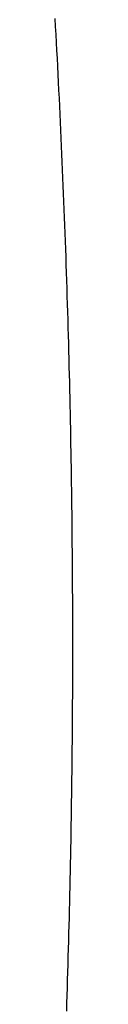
# Model space of a CAD drawing. Extents: x 668 to 3164, y 1007 to 2724.
# Tile 56 of 152: x 2081.459 to 2081.9, y 1864.101 to 1888.706. Entities that reach past the tile are written whole.
import ezdxf

# ---------------------------------------------------------------- set-up
doc = ezdxf.new("R2010")
doc.units = 0
doc.layers.add('KF_GRAVIS_12_LEFT', color=7, linetype='CONTINUOUS')

# ---------------------------------------------------------------- blocks, each defined once
blk = doc.blocks.new('KF_GRAVIS_12_LEFT')
at = {"layer": 'KF_GRAVIS_12_LEFT'}
blk.add_polyline3d([(-155.941, -389.169, 0), (-155.935, -388.974, 0), (-155.929, -388.779, 0), (-155.923, -388.584, 0), (-155.917, -388.39, 0), (-155.911, -388.195, 0), (-155.905, -388.001, 0), (-155.9, -387.806, 0), (-155.894, -387.612, 0), (-155.889, -387.418, 0), (-155.884, -387.224, 0), (-155.879, -387.03, 0), (-155.874, -386.836, 0), (-155.869, -386.643, 0), (-155.864, -386.449, 0), (-155.86, -386.256, 0), (-155.856, -386.063, 0), (-155.851, -385.87, 0), (-155.847, -385.677, 0), (-155.843, -385.484, 0), (-155.84, -385.292, 0), (-155.836, -385.099, 0), (-155.833, -384.907, 0), (-155.829, -384.715, 0), (-155.826, -384.523, 0), (-155.823, -384.331, 0), (-155.82, -384.14, 0), (-155.817, -383.948, 0), (-155.814, -383.757, 0), (-155.812, -383.566, 0), (-155.809, -383.375, 0), (-155.807, -383.184, 0), (-155.805, -382.993, 0), (-155.803, -382.802, 0), (-155.801, -382.612, 0), (-155.799, -382.422, 0), (-155.797, -382.232, 0), (-155.796, -382.042, 0), (-155.795, -381.852, 0), (-155.793, -381.663, 0), (-155.792, -381.473, 0), (-155.791, -381.284, 0), (-155.79, -381.095, 0), (-155.79, -380.907, 0), (-155.789, -380.718, 0), (-155.789, -380.529, 0), (-155.788, -380.341, 0), (-155.788, -380.153, 0), (-155.788, -379.965, 0), (-155.788, -379.777, 0), (-155.788, -379.589, 0), (-155.789, -379.401, 0), (-155.789, -379.212, 0), (-155.79, -379.023, 0), (-155.791, -378.834, 0), (-155.792, -378.645, 0), (-155.793, -378.455, 0), (-155.794, -378.265, 0), (-155.795, -378.075, 0), (-155.796, -377.885, 0), (-155.798, -377.695, 0), (-155.8, -377.504, 0), (-155.801, -377.313, 0), (-155.803, -377.122, 0), (-155.806, -376.931, 0), (-155.808, -376.739, 0), (-155.81, -376.548, 0), (-155.813, -376.356, 0), (-155.815, -376.164, 0), (-155.818, -375.972, 0), (-155.821, -375.779, 0), (-155.824, -375.587, 0), (-155.827, -375.394, 0), (-155.83, -375.201, 0), (-155.834, -375.008, 0), (-155.837, -374.815, 0), (-155.841, -374.621, 0), (-155.845, -374.427, 0), (-155.849, -374.234, 0), (-155.853, -374.039, 0), (-155.857, -373.845, 0), (-155.862, -373.651, 0), (-155.866, -373.456, 0), (-155.871, -373.262, 0), (-155.876, -373.067, 0), (-155.881, -372.872, 0), (-155.886, -372.677, 0), (-155.891, -372.481, 0), (-155.897, -372.286, 0), (-155.902, -372.09, 0), (-155.908, -371.894, 0), (-155.914, -371.698, 0), (-155.92, -371.502, 0), (-155.926, -371.306, 0), (-155.932, -371.11, 0), (-155.938, -370.913, 0), (-155.945, -370.716, 0), (-155.951, -370.52, 0), (-155.958, -370.323, 0), (-155.965, -370.125, 0), (-155.972, -369.928, 0), (-155.979, -369.731, 0), (-155.987, -369.533, 0), (-155.994, -369.336, 0), (-156.002, -369.138, 0), (-156.01, -368.94, 0), (-156.018, -368.742, 0), (-156.026, -368.544, 0), (-156.034, -368.346, 0), (-156.042, -368.148, 0), (-156.051, -367.949, 0), (-156.059, -367.751, 0), (-156.068, -367.552, 0), (-156.077, -367.353, 0), (-156.086, -367.154, 0), (-156.095, -366.955, 0), (-156.105, -366.756, 0), (-156.114, -366.557, 0), (-156.124, -366.358, 0), (-156.134, -366.159, 0), (-156.144, -365.959, 0), (-156.154, -365.76, 0), (-156.164, -365.56, 0), (-156.174, -365.36, 0), (-156.185, -365.161, 0), (-156.196, -364.961, 0), (-156.206, -364.761, 0), (-156.217, -364.561, 0), (-156.229, -364.361, 0)], dxfattribs=at)

msp = doc.modelspace()

# ---------------------------------------------------------------- block references
at = {"layer": 'KF_GRAVIS_12_LEFT'}
msp.add_blockref('KF_GRAVIS_12_LEFT', (2237.688, 2253.101), dxfattribs=at)

doc.saveas('drawing.dxf')
